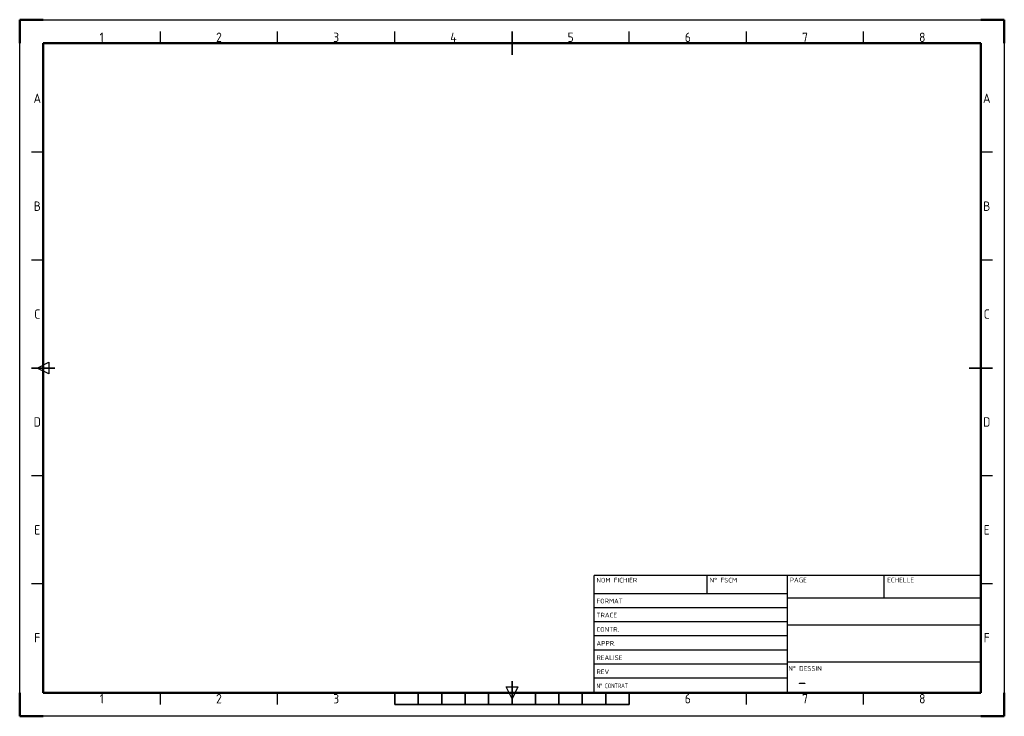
# Paper-space layout 'Layout1' of a CAD drawing. Header units: millimetres. Extents: x -20 to 400, y -8 to 290.
import ezdxf
from ezdxf.enums import TextEntityAlignment as Align

# ---------------------------------------------------------------- set-up
doc = ezdxf.new("R2010")
doc.units = ezdxf.units.MM
doc.linetypes.add('Continu', pattern=[0])
doc.layers.get('0').update_dxf_attribs({"linetype": 'Continu'})
doc.layers.add('AM_0', color=7, linetype='Continu', lineweight=50)
doc.layers.add('AM_BOR', color=7, linetype='Continu', lineweight=50)
doc.styles.add('ACISOTS', font='isocp.shx')

# ---------------------------------------------------------------- blocks, each defined once
blk = doc.blocks.new('ISO_A3')
for p, q in [((410, 287), (10, 287)), ((10, 287), (10, 10)), ((410, 10), (410, 287)), ((10, 10), (410, 10))]:
    blk.add_line(p, q)
at = {"layer": 'AM_BOR'}
for p, q in [((10, 297), (0, 297)), ((0, 297), (0, 287)), ((420, 297), (410, 297)), ((420, 287), (420, 297)), ((0, 0), (0, 10)), ((420, 0), (420, 10)), ((0, 0), (10, 0)), ((420, 0), (410, 0))]:
    blk.add_line(p, q, dxfattribs=at)
at = {"layer": 'AM_BOR', "color": 12, "lineweight": 25}
for p, q in [((0, 297), (420, 297)), ((0, 0), (0, 297)), ((420, 297), (420, 0)), ((60, 287), (60, 292)), ((110, 287), (110, 292)), ((160, 287), (160, 292)), ((260, 287), (260, 292)), ((310, 287), (310, 292)), ((360, 287), (360, 292)), ((10, 240.5), (5, 240.5)), ((415, 240.5), (410, 240.5)), ((10, 194.5), (5, 194.5)), ((415, 194.5), (410, 194.5)), ((7.5, 148.5), (12.5, 151)), ((12.5, 146), (7.5, 148.5)), ((12.5, 151), (12.5, 146)), ((10, 102.5), (5, 102.5)), ((415, 102.5), (410, 102.5)), ((10, 56.5), (5, 56.5)), ((415, 56.5), (410, 56.5)), ((60, 5), (60, 10)), ((110, 5), (110, 10)), ((210, 7.5), (207.5, 12.5)), ((207.5, 12.5), (212.5, 12.5)), ((212.5, 12.5), (210, 7.5)), ((310, 5), (310, 10)), ((360, 5), (360, 10)), ((420, 0), (0, 0))]:
    blk.add_line(p, q, dxfattribs=at)
at = {"layer": 'AM_BOR', "color": 140, "lineweight": 35}
for p, q in [((210, 282), (210, 292)), ((5, 148.5), (15, 148.5)), ((405, 148.5), (415, 148.5)), ((210, 5), (210, 15)), ((160, 5), (160, 10)), ((170, 5), (170, 10)), ((180, 5), (180, 10)), ((190, 5), (190, 10)), ((200, 5), (200, 10)), ((220, 5), (220, 10)), ((230, 5), (230, 10)), ((240, 5), (240, 10)), ((250, 5), (250, 10)), ((260, 5), (260, 10)), ((160, 5), (260, 5))]:
    blk.add_line(p, q, dxfattribs=at)
at = {"layer": 'AM_BOR', "color": 12, "lineweight": 25, "style": 'ACISOTS'}
for s, p in [('1', (35, 289.5)), ('2', (85, 289.5)), ('3', (135, 289.5)), ('4', (185, 289.5)), ('5', (235, 289.5)), ('6', (285, 289.5)), ('7', (335, 289.5)), ('8', (385, 289.5)), ('A', (7.5, 263.5)), ('A', (412.5, 263.5)), ('B', (7.5, 217.5)), ('B', (412.5, 217.5)), ('C', (7.5, 171.5)), ('C', (412.5, 171.5)), ('D', (7.5, 125.5)), ('D', (412.5, 125.5)), ('E', (7.5, 79.5)), ('E', (412.5, 79.5)), ('F', (7.5, 33.5)), ('F', (412.5, 33.5)), ('1', (35, 7.5)), ('2', (85, 7.5)), ('3', (135, 7.5)), ('6', (285, 7.5)), ('7', (335, 7.5)), ('8', (385, 7.5))]:
    blk.add_text(s, height=4, dxfattribs=at).set_placement(p, align=Align.MIDDLE)
blk = doc.blocks.new('ISO_TITLEA')
for p, q in [((0, 50), (-165, 50)), ((-165, 0), (-165, 50)), ((0, 0), (0, 50)), ((0, 0), (-165, 0))]:
    blk.add_line(p, q)
at = {"layer": 'AM_BOR', "color": 1, "lineweight": 25}
for p, q in [((-116.86, 50), (-116.86, 42.38)), ((-82.5, 0), (-82.5, 50)), ((-41.25, 40.35), (-41.25, 50)), ((-165, 42.38), (-82.5, 42.38)), ((0, 40.35), (-82.5, 40.35)), ((-165, 36.38), (-82.5, 36.38)), ((-165, 30.38), (-82.5, 30.38)), ((-82.5, 29.01), (0, 29.01)), ((-165, 24.38), (-82.5, 24.38)), ((-165, 18.38), (-82.5, 18.38)), ((-82.5, 13.29), (0, 13.29)), ((-165, 12.38), (-82.5, 12.38)), ((-165, 6.38), (-82.5, 6.38))]:
    blk.add_line(p, q, dxfattribs=at)
at = {"layer": 'AM_BOR', "color": 1, "lineweight": 25, "style": 'ACISOTS'}
for s, p in [('NOM FICHIER', (-163.97, 47.04)), ('N° FSCM', (-115.7, 47.04)), ('PAGE', (-81.55, 47.11)), ('ECHELLE', (-39.97, 47.11)), ('FORMAT', (-163.97, 38.14)), ('TRACE', (-163.97, 32.14)), ('CONTR.', (-163.97, 26.05)), ('APPR.', (-163.97, 20.08)), ('REALISE', (-163.97, 13.99)), ('REV', (-163.97, 7.99)), ('N° DESSIN', (-82.12, 9.41))]:
    blk.add_text(s, height=2, dxfattribs=at).set_placement(p)
at = {"layer": 'AM_BOR', "color": 1, "lineweight": 25, "style": 'ACISOTS', "width": 0.774648}
blk.add_text('N° CONTRAT', height=2, dxfattribs=at).set_placement((-163.97, 1.99))
at = {"layer": 'AM_BOR', "color": 2, "lineweight": 35, "style": 'ACISOTS'}
for tag, p, height in [('GEN-TITLE-DWG{13.6}', (-161.69, 43.04), 3), ('GEN-TITLE-FSCM{8.6}', (-113.32, 43.04), 3), ('GEN-TITLE-SHEET{11.8}', (-79.67, 43.11), 3), ('GEN-TITLE-SCA{12.7}', (-38.05, 43.13), 3), ('GEN-TITLE-SIZ{22.6}', (-152.3, 38.23), 3), ('GEN-TITLE-DAT{7.1}', (-152.3, 32.23), 3), ('GEN-TITLE-NAME{14.9}', (-129.04, 32.23), 3), ('GEN-TITLE-DACT{21}', (-78.21, 33.14), 3.5), ('GEN-TITLE-CHKD{7.1}', (-152.3, 26.14), 3), ('GEN-TITLE-CHKM{14.9}', (-129.04, 26.14), 3), ('GEN-TITLE-DES1{12.3}', (-78.24, 20.94), 6), ('GEN-TITLE-APPD{7.1}', (-152.3, 20.17), 3), ('GEN-TITLE-APPM{14.9}', (-129.04, 20.17), 3), ('GEN-TITLE-ISSD{7.1}', (-152.3, 14.08), 3), ('GEN-TITLE-ISSM{14.9}', (-129.04, 14.08), 3), ('GEN-TITLE-DES2{24.5}', (-78.21, 15.44), 3), ('GEN-TITLE-REV{22.6}', (-152.3, 8.08), 3), ('GEN-TITLE-CTRN{19.4}', (-152.3, 2.08), 3.5)]:
    blk.add_attdef(tag, p, '', height=height, dxfattribs=at)
at = {"layer": 'AM_BOR', "style": 'ACISOTS'}
blk.add_attdef('GEN-TITLE-NR{12.3}', (-78.08, 1.63), '', height=6, dxfattribs=at)

psp = doc.layouts.get("Layout1")

# ---------------------------------------------------------------- block references
psp.add_blockref('ISO_TITLEA', (390, 2.5)).add_auto_attribs({'GEN-TITLE-NR{12.3}': '-'})
at = {"layer": 'AM_0', "lineweight": 0}
psp.add_blockref('ISO_A3', (-20, -7.5), dxfattribs=at)

doc.saveas('drawing.dxf')
